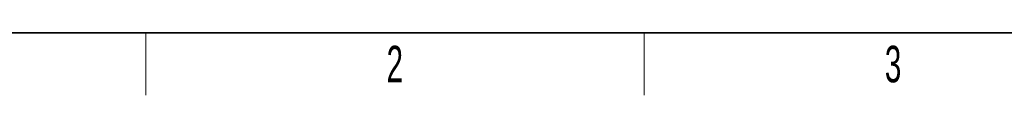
# Model space of a CAD drawing. Header units: millimetres. Extents: x 5 to 418, y 2 to 292.
# Tile 2 of 43: x 62 to 156, y 6 to 12. Entities that reach past the tile are written whole.
import ezdxf

# ---------------------------------------------------------------- set-up
doc = ezdxf.new("R2010")
doc.units = ezdxf.units.MM
doc.layers.add('SLD-0', color=7, linetype='Continuous')
doc.styles.add('SLDTEXTSTYLE0', font='TXT', dxfattribs={"width": 0.605})

msp = doc.modelspace()

# ---------------------------------------------------------------- linework, layer by layer
at = {"layer": 'SLD-0', "lineweight": 35}
msp.add_line((26, 12), (408, 12), dxfattribs=at)
at = {"layer": 'SLD-0', "lineweight": 18}
for p, q in [((73.75, 6), (73.75, 12)), ((121.5, 6), (121.5, 12))]:
    msp.add_line(p, q, dxfattribs=at)

# ---------------------------------------------------------------- texts
at = {"layer": 'SLD-0', "char_height": 3.5, "attachment_point": 2, "style": 'SLDTEXTSTYLE0'}
for s, insert in [('2', (97.6027, 10.743)), ('3', (145.3527, 10.743))]:
    msp.add_mtext(s, dxfattribs=dict(at, insert=insert))

doc.saveas('drawing.dxf')
